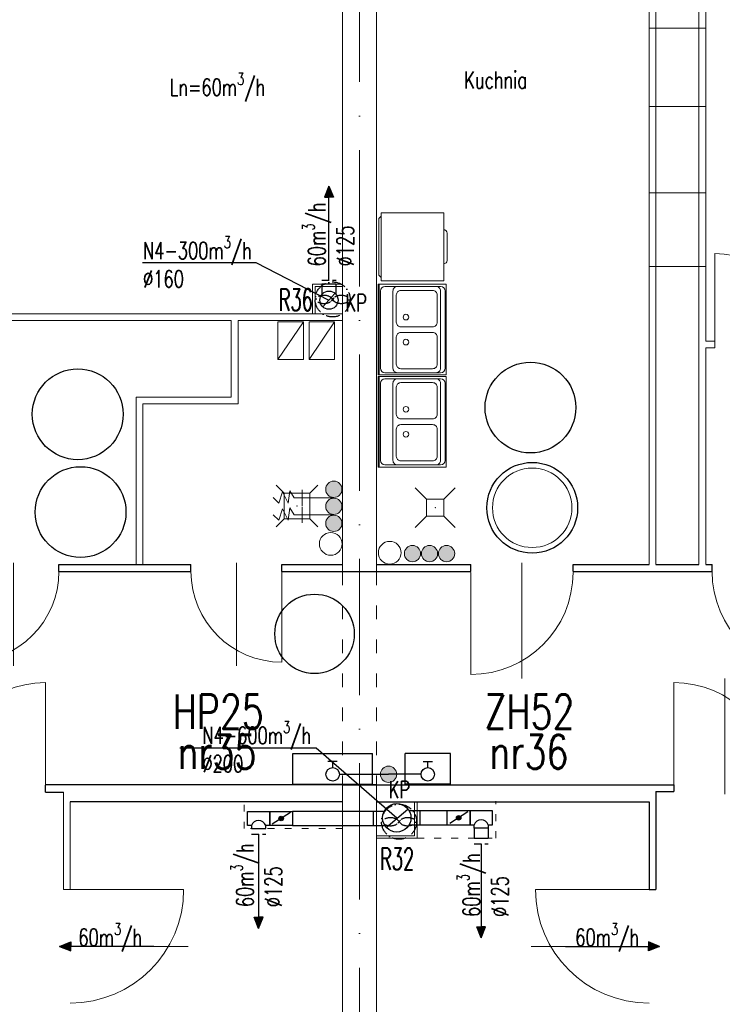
# Model space of a CAD drawing. Header units: millimetres. Extents: x -6513 to 30474, y -6915 to 65597.
# Tile 190 of 256: x 5525 to 6144, y 19490 to 20358. Entities that reach past the tile are written whole.
import ezdxf

# ---------------------------------------------------------------- set-up
doc = ezdxf.new("R2010")
doc.units = ezdxf.units.MM
for name, pattern in [('ACAD_ISO03W100', [30, 12, -18]), ('ACAD_ISO10W100', [18, 12, -3, 0, -3]), ('DASHED', [19.05, 12.7, -6.35])]:
    doc.linetypes.add(name, pattern=pattern)
doc.layers.get('0').update_dxf_attribs({"color": 8})
for name, color, linetype, lineweight in [('A_cienka', 8, 'Continuous', 5), ('A_linia przekroj', 8, 'Continuous', 25), ('A_osie', 8, 'ACAD_ISO10W100', 5), ('A_przerywana', 8, 'ACAD_ISO03W100', 5), ('A_widok', 8, 'Continuous', 13), ('CH-KS-WEWN-ISTN-PION-NR', 8, 'Continuous', 20), ('CH-KS-WEWN-ISTN-PRZYBORY', 8, 'Continuous', 9), ('CH-KS-WEWN-ISTN-WPUST', 8, 'Continuous', 13), ('CH-KS-WEWN-PION', 8, 'Continuous', 20), ('CH-KS-WEWN-PION-NR', 8, 'Continuous', 25), ('CH-KS-WEWN-WPUST', 8, 'Continuous', 20), ('CH-W-WEWN-INOX-BATERIE', 8, 'Continuous', 20), ('CH-W-WEWN-INOX-PION', 8, 'Continuous', 20), ('CH-W-WEWN-INOX-PION-NR', 8, 'Continuous', 25), ('CH-W-WEWN-PPOŻ-PION', 8, 'Continuous', 20), ('CH-W-WEWN-PPOŻ-PION-NR', 8, 'Continuous', 25), ('CH-W-WEWN-PPOŻ-WEWN-HP-NR', 8, 'Continuous', 25), ('CH-W-WEWN-PPOŻ-WEWN-HP-SZAFKA', 8, 'Continuous', 25), ('DB-WM-nawiew-opis', 8, 'Continuous', 25), ('DB-WM-nawiew-opis-odnośnik', 8, 'Continuous', 30), ('DB-WM-wywiew-opis', 8, 'Continuous', 25), ('DB_WM_nawiew', 8, 'Continuous', 30), ('E_technologia', 1, 'ACAD_ISO10W100', 30)]:
    doc.layers.add(name, color=color, linetype=linetype, lineweight=lineweight)
doc.layers.add('DB_WM_nawiew-opis', color=8, linetype='Continuous')
doc.styles.add('SIMPLEX7', font='SIMPLEX.SHX', dxfattribs={"width": 0.75, "oblique": 10})
doc.styles.add('SIMPLEXD', font='SIMPLEX.SHX', dxfattribs={"width": 0.6})
doc.styles.get("Standard").update_dxf_attribs({"font": 'txt.shx', "width": 0.9})

# ---------------------------------------------------------------- blocks, each defined once
blk = doc.blocks.new('drzwi schem')
at = {"color": 252}
blk.add_line((0, 0), (0, 1), dxfattribs=at)
at = {"color": 252, "ltscale": 10}
blk.add_line((0.5, -0.0928), (0.5, 1.0398), dxfattribs=at)
at = {"color": 252}
blk.add_arc((0, 0), 1, 0, 90, dxfattribs=at)
blk = doc.blocks.new('WP')
at = {"layer": 'CH-KS-WEWN-WPUST'}
for p, q in [((-18.32, 18.32), (-11.25, 11.25)), ((18.32, 18.32), (11.25, 11.25)), ((-11.25, 11.25), (11.25, 11.25)), ((-11.25, 11.25), (-11.25, -11.25)), ((11.25, 11.25), (11.25, -11.25)), ((-11.25, -11.25), (-18.32, -18.32)), ((-11.25, -11.25), (11.25, -11.25)), ((11.25, -11.25), (18.32, -18.32))]:
    blk.add_line(p, q, dxfattribs=at)
blk.add_point((0, 0), dxfattribs=at)
blk = doc.blocks.new('ZZ-80-60')
at = {"layer": 'CH-KS-WEWN-ISTN-PRZYBORY'}
for p, q in [((0, 59), (80, 59)), ((2, 5), (2, 54)), ((6, 58), (74, 58)), ((78, 54), (78, 5)), ((74, 1), (6, 1))]:
    blk.add_line(p, q, dxfattribs=at)
blk.add_lwpolyline([(80, 0), (0, 0), (0, 60), (80, 60)], close=True, dxfattribs=at)
for points in [[(78, 43), (78, 9, -0.414214), (74, 5), (6, 5, -0.414214), (2, 9), (2, 43, -0.414214), (6, 47), (74, 47, -0.414214)], [(33.5, 8), (9.5, 8, -0.414214), (5.5, 12), (5.5, 40, -0.414214), (9.5, 44), (33.5, 44, -0.414214), (37.5, 40), (37.5, 12, -0.414214)], [(46.5, 8), (70.5, 8, 0.414214), (74.5, 12), (74.5, 40, 0.414214), (70.5, 44), (46.5, 44, 0.414214), (42.5, 40), (42.5, 12, 0.414214)]]:
    blk.add_lwpolyline(points, format="xyb", close=True, dxfattribs=at)
for centre in [(29, 35.5), (51, 35.5)]:
    blk.add_circle(centre, 2.5, dxfattribs=at)
for centre, start, end in [((6, 54), 90, 180), ((74, 54), 0, 90), ((6, 5), 180, 270), ((74, 5), 270, 360)]:
    blk.add_arc(centre, 4, start, end, dxfattribs=at)
blk = doc.blocks.new('PR-60X60')
at = {"layer": 'CH-KS-WEWN-ISTN-PRZYBORY'}
for points in [[(0.42, 0.63), (0.18, 0.63)], [(0.03, 0.05), (0.05, 0.03), (0.55, 0.03), (0.57, 0.05)]]:
    blk.add_lwpolyline(points, dxfattribs=at)
blk.add_lwpolyline([(0.6, 0.05), (0.6, 0.6), (0, 0.6), (0, 0.05)], close=True, dxfattribs=at)
for centre, start, end in [((0.18, 0.6), 90, 180), ((0.42, 0.6), 0, 90)]:
    blk.add_arc(centre, 0.03, start, end, dxfattribs=at)
blk = doc.blocks.new('WP-istn')
at = {"layer": 'CH-KS-WEWN-ISTN-WPUST'}
for p, q in [((-7.5, 7.5), (-17.5, 17.5)), ((7.5, 7.5), (17.5, 17.5)), ((7.5, 7.5), (-7.5, 7.5)), ((-7.5, 7.5), (-7.5, -7.5)), ((7.5, -7.5), (7.5, 7.5)), ((-7.5, -7.5), (-17.5, -17.5)), ((-7.5, -7.5), (7.5, -7.5)), ((7.5, -7.5), (17.5, -17.5))]:
    blk.add_line(p, q, dxfattribs=at)
blk.add_point((0, 0), dxfattribs=at)
blk = doc.blocks.new('A$C2355049C')
at = {"layer": 'DB-WM-nawiew-opis-odnośnik'}
h = blk.add_hatch(color=256, dxfattribs=at)
h.paths.add_polyline_path([(0, -9.82), (3.94, -9.82), (0, 0)])
h.paths.add_polyline_path([(0, 0), (-3.94, -9.82), (0, -9.82)])
at = {"layer": 'DB-WM-nawiew-opis-odnośnik', "flags": 128}
for points in [[(0, 0), (-3.94, -9.82), (0, -9.82)], [(0, -82.94), (0, 0)], [(0, 0), (3.94, -9.82), (0, -9.82)]]:
    blk.add_lwpolyline(points, dxfattribs=at)

msp = doc.modelspace()

# ---------------------------------------------------------------- hatches: boundary and pattern name
at = {"layer": 'CH-W-WEWN-INOX-PION'}
h = msp.add_hatch(color=256, dxfattribs=at)
h.paths.add_polyline_path([(5809.028, 19944.009, -0.4180634), (5801.852, 19936.739, -0.4180634), (5794.676, 19944.009)])
h.paths.add_polyline_path([(5794.676, 19944.009, -0.4103742), (5801.852, 19951.091, -0.4103742), (5809.028, 19944.009)])
h = msp.add_hatch(color=256, dxfattribs=at)
h.paths.add_polyline_path([(5809.028, 19929.009, -0.4180634), (5801.852, 19921.739, -0.4180634), (5794.676, 19929.009)])
h.paths.add_polyline_path([(5794.676, 19929.009, -0.4103742), (5801.852, 19936.091, -0.4103742), (5809.028, 19929.009)])
h = msp.add_hatch(color=256, dxfattribs=at)
h.paths.add_polyline_path([(5809.028, 19914.009, -0.4180634), (5801.852, 19906.739, -0.4180634), (5794.676, 19914.009)])
h.paths.add_polyline_path([(5794.676, 19914.009, -0.4103742), (5801.852, 19921.091, -0.4103742), (5809.028, 19914.009)])
h = msp.add_hatch(color=256, dxfattribs=at)
h.paths.add_polyline_path([(5871.241, 19880.089, -0.4180634), (5863.97, 19887.265, -0.4180634), (5871.241, 19894.441)])
h.paths.add_polyline_path([(5871.241, 19894.441, -0.4103742), (5878.323, 19887.265, -0.4103742), (5871.241, 19880.089)])
h = msp.add_hatch(color=256, dxfattribs=at)
h.paths.add_polyline_path([(5871.241, 19880.089, -0.4180634), (5863.97, 19887.265, -0.4180634), (5871.241, 19894.441)])
h.paths.add_polyline_path([(5871.241, 19894.441, -0.4103742), (5878.323, 19887.265, -0.4103742), (5871.241, 19880.089)])
h = msp.add_hatch(color=256, dxfattribs=at)
h.paths.add_polyline_path([(5886.241, 19880.089, -0.4180634), (5878.97, 19887.265, -0.4180634), (5886.241, 19894.441)])
h.paths.add_polyline_path([(5886.241, 19894.441, -0.4103742), (5893.323, 19887.265, -0.4103742), (5886.241, 19880.089)])
h = msp.add_hatch(color=256, dxfattribs=at)
h.paths.add_polyline_path([(5886.241, 19880.089, -0.4180634), (5878.97, 19887.265, -0.4180634), (5886.241, 19894.441)])
h.paths.add_polyline_path([(5886.241, 19894.441, -0.4103742), (5893.323, 19887.265, -0.4103742), (5886.241, 19880.089)])
h = msp.add_hatch(color=256, dxfattribs=at)
h.paths.add_polyline_path([(5901.241, 19880.089, -0.4180634), (5893.97, 19887.265, -0.4180634), (5901.241, 19894.441)])
h.paths.add_polyline_path([(5901.241, 19894.441, -0.4103742), (5908.323, 19887.265, -0.4103742), (5901.241, 19880.089)])
h = msp.add_hatch(color=256, dxfattribs=at)
h.paths.add_polyline_path([(5901.241, 19880.089, -0.4180634), (5893.97, 19887.265, -0.4180634), (5901.241, 19894.441)])
h.paths.add_polyline_path([(5901.241, 19894.441, -0.4103742), (5908.323, 19887.265, -0.4103742), (5901.241, 19880.089)])
at = {"layer": 'CH-W-WEWN-PPOŻ-PION'}
h = msp.add_hatch(color=256, dxfattribs=at)
h.paths.add_polyline_path([(5842.897, 19692.868, 0.4180634), (5850.073, 19685.597, 0.4180634), (5857.249, 19692.868)])
h.paths.add_polyline_path([(5857.249, 19692.868, 0.4103742), (5850.073, 19699.95, 0.4103742), (5842.897, 19692.868)])
at = {"layer": 'DB_WM_nawiew'}
h = msp.add_hatch(color=256, dxfattribs=at)
edge = h.paths.add_edge_path()
edge.add_arc((5755.448, 19653.868), 2, 0, 360)
h = msp.add_hatch(color=256, dxfattribs=at)
edge = h.paths.add_edge_path()
edge.add_arc((5755.448, 19653.868), 2, 0, 360)
h = msp.add_hatch(color=256, dxfattribs=at)
edge = h.paths.add_edge_path()
edge.add_arc((5755.448, 19653.868), 2, 0, 360)
h = msp.add_hatch(color=256, dxfattribs=at)
edge = h.paths.add_edge_path()
edge.add_arc((5755.448, 19653.868), 2, 0, 360)
h = msp.add_hatch(color=256, dxfattribs=at)
edge = h.paths.add_edge_path()
edge.add_arc((5755.448, 19653.868), 2, 0, 360)
h = msp.add_hatch(color=256, dxfattribs=at)
edge = h.paths.add_edge_path()
edge.add_arc((5911.824, 19654.413), 2, 0, 360)
h = msp.add_hatch(color=256, dxfattribs=at)
edge = h.paths.add_edge_path()
edge.add_arc((5911.824, 19654.413), 2, 0, 360)

# ---------------------------------------------------------------- linework, layer by layer
at = {"layer": 'A_cienka'}
for p, q in [((6079.554, 20350.208), (6129.554, 20350.208)), ((6079.554, 20281.172), (6129.554, 20281.172)), ((6079.554, 20205.091), (6129.554, 20205.091)), ((6079.554, 20140.281), (6129.554, 20140.281)), ((5752.473, 20058.144), (5775.042, 20091.382)), ((5780.009, 20058.144), (5802.578, 20091.382))]:
    msp.add_line(p, q, dxfattribs=at)
for points in [[(5752.473, 20091.382), (5775.042, 20091.382), (5775.042, 20058.144), (5752.473, 20058.144)], [(5780.009, 20091.382), (5802.578, 20091.382), (5802.578, 20058.144), (5780.009, 20058.144)]]:
    msp.add_lwpolyline(points, close=True, dxfattribs=at)
at = {"layer": 'A_linia przekroj'}
for p, q in [((5559.599, 19877.577), (5675.974, 19877.577)), ((5559.599, 19871.577), (5559.599, 19877.577)), ((5559.599, 19871.577), (5675.974, 19871.577)), ((5675.974, 19871.577), (5675.974, 19877.577)), ((5755.974, 19877.577), (5809.554, 19877.577)), ((5755.974, 19871.577), (5755.974, 19877.577)), ((5755.974, 19871.577), (5835.974, 19871.577)), ((5809.554, 19871.577), (5922.596, 19871.577)), ((5839.554, 19877.577), (5922.596, 19877.577)), ((5922.596, 19871.577), (5922.596, 19877.577)), ((6012.596, 19877.577), (6079.554, 19877.577)), ((6012.596, 19871.577), (6012.596, 19877.577)), ((6012.596, 19871.577), (6135.106, 19871.577)), ((6085.554, 19877.577), (6123.554, 19877.577)), ((6129.554, 19877.577), (6135.106, 19877.577)), ((6135.106, 19871.577), (6135.106, 19877.577)), ((5839.554, 19683.577), (5547.768, 19683.577)), ((5547.768, 19677.135), (5547.768, 19683.135)), ((5809.554, 19683.577), (6101.339, 19683.577)), ((6101.339, 19683.577), (6101.339, 19677.577)), ((5547.768, 19677.135), (5563.554, 19677.135)), ((6085.554, 19677.602), (6085.554, 19591.161)), ((6085.554, 19677.602), (6101.339, 19677.602)), ((5809.554, 19668.577), (5569.554, 19668.577)), ((5839.554, 19668.577), (6079.554, 19668.577)), ((6079.554, 19668.577), (6079.554, 19591.161)), ((6079.554, 19591.161), (6085.554, 19591.161))]:
    msp.add_line(p, q, dxfattribs=at)
at = {"layer": 'A_osie', "ltscale": 10}
msp.add_line((5824.554, 19042.134), (5824.554, 20794.193), dxfattribs=at)
msp.add_line((5824.554, 19042.134), (5824.554, 20794.193), dxfattribs=at)
msp.add_line((5824.554, 19042.134), (5824.554, 20794.193), dxfattribs=at)
at = {"layer": 'A_przerywana', "linetype": 'ByBlock'}
for p, q in [((5809.554, 20124.577), (5783.054, 20124.577)), ((5783.054, 20124.577), (5783.054, 20098.577)), ((5809.554, 20122.577), (5785.554, 20122.577)), ((5785.554, 20122.577), (5785.554, 20098.577)), ((5872.828, 19638.577), (5872.828, 19668.577)), ((5872.847, 19638.577), (5872.828, 19668.577)), ((5875.328, 19638.577), (5875.328, 19668.577)), ((5875.328, 19636.577), (5875.328, 19668.577)), ((5869.554, 19638.577), (5839.554, 19638.577)), ((5872.847, 19638.577), (5839.554, 19638.577)), ((5875.328, 19636.577), (5839.554, 19636.577))]:
    msp.add_line(p, q, dxfattribs=at)
at = {"layer": 'A_przerywana'}
for p, q in [((5809.554, 19871.577), (5809.554, 19683.577)), ((5809.554, 19871.577), (5809.554, 19683.577)), ((5839.554, 19871.577), (5839.554, 19683.577)), ((5839.554, 19871.577), (5839.554, 19683.577))]:
    msp.add_line(p, q, dxfattribs=at)
at = {"layer": 'A_przerywana', "ltscale": 0.5}
for p, q in [((5722.778, 19644.868), (5722.778, 19668.577)), ((5944.478, 19636.577), (5944.478, 19668.984)), ((5809.554, 19644.868), (5722.778, 19644.868)), ((5875.328, 19636.577), (5944.478, 19636.577))]:
    msp.add_line(p, q, dxfattribs=at)
at = {"layer": 'A_widok', "ltscale": 5}
for p, q in [((5809.554, 19871.577), (5809.554, 20497.577)), ((5839.554, 19871.577), (5839.554, 20497.577)), ((6079.554, 20473.577), (6079.554, 19877.577)), ((6085.554, 20473.577), (6085.554, 19877.577)), ((6123.554, 20473.577), (6123.554, 19877.577)), ((6129.554, 20473.577), (6129.554, 20074.577)), ((5809.554, 19871.577), (5809.554, 20353.577)), ((5513.977, 20098.577), (5809.554, 20098.577)), ((5675.216, 20098.577), (5711.455, 20098.577)), ((5411.644, 20092.577), (5711.455, 20092.577)), ((5711.455, 20092.577), (5711.455, 20025.095)), ((5717.455, 20092.577), (5809.554, 20092.577)), ((5717.455, 20092.577), (5717.455, 20019.095)), ((6129.554, 20074.577), (6137.46, 20074.577)), ((6137.46, 20068.577), (6137.46, 20074.577)), ((6129.554, 20068.577), (6129.554, 19877.577)), ((6129.554, 20068.577), (6137.46, 20068.577)), ((5711.455, 20025.095), (5627.609, 20025.095)), ((5627.609, 20025.095), (5627.609, 19877.577)), ((5711.455, 20019.095), (5633.609, 20019.095)), ((5633.609, 20019.095), (5633.609, 19877.577)), ((5711.455, 20019.095), (5717.455, 20019.095)), ((5809.554, 19057.577), (5809.554, 19683.577)), ((5839.554, 19057.577), (5839.554, 19683.577)), ((5563.554, 19677.135), (5563.554, 19591.161)), ((5569.554, 19668.577), (5569.554, 19591.161)), ((5563.554, 19591.161), (5569.554, 19591.161)), ((5809.554, 19315.57), (5809.554, 19563.577))]:
    msp.add_line(p, q, dxfattribs=at)
at = {"layer": 'CH-KS-WEWN-ISTN-PION-NR', "extrusion": (-1.29885e-05, -7.54363e-06, 1)}
msp.add_circle((5976.615, 19927.592, -0.228), 35, dxfattribs=at)
at = {"layer": 'CH-KS-WEWN-PION', "extrusion": (7.54363e-06, -1.29885e-05, 1)}
msp.add_circle((5799.091, 19895.772, -0.215), 9.967, dxfattribs=at)
at = {"layer": 'CH-KS-WEWN-PION', "extrusion": (-7.54363e-06, -1.29885e-05, 1)}
msp.add_circle((5851.073, 19888.045, -0.302), 9.967, dxfattribs=at)
at = {"layer": 'CH-KS-WEWN-PION-NR', "extrusion": (-1.29885e-05, -7.54363e-06, 1)}
for centre in [(5976.615, 19927.592, -0.228), (5578.709, 19923.831, -0.223)]:
    msp.add_circle(centre, 40, dxfattribs=at)
at = {"layer": 'CH-W-WEWN-INOX-BATERIE'}
for p, q in [((5753.425, 19931.683), (5756.616, 19941.689)), ((5761.723, 19931.683), (5756.616, 19941.689)), ((5761.723, 19931.683), (5762.999, 19942.541)), ((5767.041, 19936.367), (5762.999, 19942.541)), ((5773.852, 19929.453), (5773.852, 19943.453)), ((5753.425, 19931.683), (5748.532, 19936.58)), ((5766.852, 19936.453), (5801.852, 19936.453)), ((5753.425, 19916.607), (5748.532, 19921.503)), ((5753.425, 19916.607), (5756.616, 19926.613)), ((5761.723, 19916.607), (5756.616, 19926.613)), ((5761.723, 19916.607), (5762.999, 19927.465)), ((5767.041, 19921.29), (5762.999, 19927.465)), ((5766.852, 19921.377), (5801.852, 19921.377)), ((5773.852, 19914.377), (5773.852, 19928.377))]:
    msp.add_line(p, q, dxfattribs=at)
at = {"layer": 'CH-W-WEWN-INOX-PION'}
for centre in [(5801.852, 19943.915), (5801.852, 19928.915), (5801.852, 19913.915), (5871.147, 19887.265), (5871.147, 19887.265), (5886.147, 19887.265), (5886.147, 19887.265), (5901.147, 19887.265), (5901.147, 19887.265)]:
    msp.add_circle(centre, 7.176, dxfattribs=at)
at = {"layer": 'CH-W-WEWN-INOX-PION-NR', "ltscale": 10, "extrusion": (-1.29885e-05, -7.54363e-06, 1)}
for centre in [(5975.116, 20015.913, -0.229), (5576.216, 20010.02, -0.223)]:
    msp.add_circle(centre, 40, dxfattribs=at)
at = {"layer": 'CH-W-WEWN-PPOŻ-PION'}
msp.add_circle((5850.073, 19692.774, 0), 7.176, dxfattribs=at)
at = {"layer": 'CH-W-WEWN-PPOŻ-PION-NR', "ltscale": 10, "extrusion": (-1.29885e-05, -7.54363e-06, 1)}
msp.add_circle((5784.846, 19816.481, -0.225), 35, dxfattribs=at)
at = {"layer": 'CH-W-WEWN-PPOŻ-WEWN-HP-SZAFKA', "ltscale": 10}
for p, q in [((5765.839, 19684.099), (5765.839, 19711.099)), ((5765.839, 19711.099), (5835.839, 19711.099)), ((5835.839, 19684.099), (5835.839, 19711.099)), ((5864.606, 19684.099), (5864.606, 19711.099)), ((5904.606, 19711.099), (5864.606, 19711.099)), ((5904.606, 19684.099), (5904.606, 19711.099)), ((5804.779, 19704.061), (5796.541, 19704.061)), ((5800.839, 19698.696), (5800.839, 19704.061)), ((5880.665, 19704.061), (5888.904, 19704.061)), ((5884.606, 19698.696), (5884.606, 19704.061)), ((5806.761, 19692.774, 0), (5850.073, 19692.774, 0)), ((5878.683, 19692.774, 0), (5850.073, 19692.774, 0)), ((5765.839, 19684.099), (5835.839, 19684.099)), ((5904.606, 19684.099), (5864.606, 19684.099))]:
    msp.add_line(p, q, dxfattribs=at)
for centre in [(5800.839, 19692.774), (5884.606, 19692.774)]:
    msp.add_circle(centre, 5.923, dxfattribs=at)
at = {"layer": 'DB-WM-nawiew-opis'}
for points in [[(5633.154, 20143.695), (5733.183, 20143.695), (5797.554, 20110.577)], [(5666.144, 19716.145), (5786.301, 19716.145), (5857.324, 19654.413)]]:
    msp.add_lwpolyline(points, dxfattribs=at)
at = {"layer": 'DB_WM_nawiew', "linetype": 'DASHED', "ltscale": 0.5}
for points in [[(5791.283, 20128.108), (5803.783, 20128.108)], [(5729.348, 19639.868), (5741.848, 19639.868)], [(5925.404, 19631.518), (5937.904, 19631.518)]]:
    msp.add_lwpolyline(points, dxfattribs=at)
at = {"layer": 'DB_WM_nawiew'}
for points in [[(5803.805, 20115.569), (5803.805, 20124.577), (5791.305, 20124.577), (5791.305, 20115.572)], [(5792.243, 20104.593), (5802.864, 20116.56)], [(5792.243, 20104.593), (5802.864, 20116.56)], [(5792.243, 20104.593), (5802.864, 20116.56)], [(5848.031, 19646.03), (5867.168, 19662.117)], [(5725.748, 19660.118), (5745.448, 19660.118), (5745.448, 19647.618), (5741.848, 19647.618)], [(5729.348, 19647.618), (5725.748, 19647.618), (5725.748, 19660.118)], [(5725.748, 19660.118), (5745.448, 19660.118), (5745.448, 19647.618), (5741.848, 19647.618)], [(5729.348, 19647.618), (5725.748, 19647.618), (5725.748, 19660.118)], [(5725.748, 19660.118), (5745.448, 19660.118), (5745.448, 19647.618), (5741.848, 19647.618)], [(5729.348, 19647.618), (5725.748, 19647.618), (5725.748, 19660.118)], [(5725.748, 19660.118), (5745.448, 19660.118), (5745.448, 19647.618), (5741.848, 19647.618)], [(5729.348, 19647.618), (5725.748, 19647.618), (5725.748, 19660.118)], [(5725.748, 19660.118), (5745.448, 19660.118), (5745.448, 19647.618), (5741.848, 19647.618)], [(5729.348, 19647.618), (5725.748, 19647.618), (5725.748, 19660.118)], [(5765.448, 19647.618), (5745.448, 19647.618), (5745.448, 19660.118), (5765.448, 19660.118)], [(5765.448, 19647.618), (5745.448, 19647.618), (5745.448, 19660.118), (5765.448, 19660.118)], [(5765.448, 19647.618), (5745.448, 19647.618), (5745.448, 19660.118), (5765.448, 19660.118)], [(5765.448, 19647.618), (5745.448, 19647.618), (5745.448, 19660.118), (5765.448, 19660.118)], [(5765.448, 19647.618), (5745.448, 19647.618), (5745.448, 19660.118), (5765.448, 19660.118)], [(5763.677, 19659.011), (5747.556, 19648.936)], [(5763.677, 19659.011), (5747.556, 19648.936)], [(5763.677, 19659.011), (5747.556, 19648.936)], [(5763.677, 19659.011), (5747.556, 19648.936)], [(5763.677, 19659.011), (5747.556, 19648.936)], [(5782.924, 19660.118), (5765.448, 19660.118), (5765.448, 19647.618), (5782.351, 19647.618)], [(5787.813, 19660.118), (5765.448, 19660.118), (5765.448, 19647.618), (5788.688, 19647.618)], [(5782.924, 19660.118), (5765.448, 19660.118), (5765.448, 19647.618), (5782.351, 19647.618)], [(5784.906, 19660.118), (5765.448, 19660.118), (5765.448, 19647.618), (5785.536, 19647.618)], [(5846.202, 19660.118), (5765.448, 19660.118), (5765.448, 19647.618), (5846.832, 19647.618)], [(5836.824, 19647.618), (5836.824, 19660.118)], [(5868.149, 19648.163), (5921.824, 19648.163), (5921.824, 19660.663), (5868.149, 19660.663)], [(5877.824, 19648.163), (5877.824, 19660.663)], [(5901.824, 19648.163), (5921.824, 19648.163), (5921.824, 19660.663), (5901.824, 19660.663)], [(5901.824, 19648.163), (5901.824, 19660.663)], [(5920.053, 19659.556), (5903.931, 19649.48)], [(5920.053, 19659.556), (5903.931, 19649.48)], [(5941.524, 19660.663), (5921.824, 19660.663), (5921.824, 19648.163), (5925.424, 19648.163)], [(5941.524, 19660.663), (5921.824, 19660.663), (5921.824, 19648.163), (5925.424, 19648.163)], [(5937.924, 19648.163), (5941.524, 19648.163), (5941.524, 19660.663)], [(5937.924, 19648.163), (5941.524, 19648.163), (5941.524, 19660.663)], [(5729.348, 19647.618), (5729.348, 19644.868), (5741.848, 19644.868), (5741.848, 19647.618)], [(5729.348, 19647.618), (5729.348, 19644.868), (5741.848, 19644.868), (5741.848, 19647.618)], [(5729.348, 19647.618), (5729.348, 19644.868), (5741.848, 19644.868), (5741.848, 19647.618)], [(5729.348, 19647.618), (5729.348, 19644.868), (5741.848, 19644.868), (5741.848, 19647.618)], [(5729.348, 19647.618), (5729.348, 19644.868), (5741.848, 19644.868), (5741.848, 19647.618)], [(5729.348, 19644.868), (5741.848, 19644.868)], [(5937.924, 19648.163), (5937.924, 19645.413), (5925.424, 19645.413), (5925.424, 19648.163)], [(5937.924, 19648.163), (5937.924, 19645.413), (5925.424, 19645.413), (5925.424, 19648.163)], [(5925.424, 19645.413), (5925.424, 19636.458)], [(5937.924, 19645.413), (5937.924, 19636.458)], [(5925.424, 19636.458), (5937.924, 19636.458)]]:
    msp.add_lwpolyline(points, dxfattribs=at)
at = {"layer": 'DB_WM_nawiew', "color": 1}
for centre, radius in [((5797.554, 20110.577), 8), ((5797.554, 20110.577), 8), ((5797.554, 20110.577), 8), ((5857.324, 19654.413), 12.5)]:
    msp.add_circle(centre, radius, dxfattribs=at)
at = {"layer": 'DB_WM_nawiew'}
for centre in [(5755.448, 19653.868), (5755.448, 19653.868), (5755.448, 19653.868), (5755.448, 19653.868), (5755.448, 19653.868), (5911.824, 19654.413), (5911.824, 19654.413)]:
    msp.add_circle(centre, 2, dxfattribs=at)
for centre in [(5931.674, 19645.933), (5931.674, 19645.933), (5735.598, 19645.388), (5735.598, 19645.388), (5735.598, 19645.388), (5735.598, 19645.388), (5735.598, 19645.388)]:
    msp.add_arc(centre, 6.636, 19.636833, 160.363167, dxfattribs=at)
at = {"layer": 'E_technologia'}
for p, q in [((5799.594, 20112.6), (5801.999, 20109.821)), ((5801.999, 20112.6), (5799.594, 20109.821)), ((5858.123, 19652.348), (5860.527, 19649.569)), ((5860.527, 19652.348), (5858.123, 19649.569))]:
    msp.add_line(p, q, dxfattribs=at)
for centre in [(5800.797, 20111.21), (5859.325, 19650.959)]:
    msp.add_circle(centre, 15.427, dxfattribs=at)
for centre, start_param, end_param in [((5793.17, 20111.21), 3.5498657, 9.0165049), ((5808.423, 20111.21), 0.408273, 5.8749123), ((5851.698, 19650.959), 3.5498657, 9.0165049), ((5866.952, 19650.959), 0.408273, 5.8749123)]:
    msp.add_ellipse(centre, major_axis=(-7, 0), ratio=0.5, start_param=start_param, end_param=end_param, dxfattribs=at)

# ---------------------------------------------------------------- block references
at = {"layer": 'A_cienka', "xscale": 80, "yscale": 80, "zscale": 80}
msp.add_blockref('drzwi schem', (6137.46, 20071.577), dxfattribs=at)
at = {"layer": 'A_cienka', "yscale": 100, "zscale": 100}
for p, xscale, rotation in [((5569.554, 19591.161), 100, 270), ((6079.554, 19591.161), -100, 89.99999999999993)]:
    msp.add_blockref('drzwi schem', p, dxfattribs=dict(at, xscale=xscale, rotation=rotation))
at = {"layer": 'A_widok', "ltscale": 5}
for p, xscale, yscale, zscale, rotation in [((5479.599, 19871.577), -80, 80, 80, 180.0000000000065), ((5755.974, 19871.577), 80, 80, 80, 180.0000000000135), ((5922.596, 19870.734), -90, 90, 90, 180), ((6225.106, 19871.577), 90, 90, 90, 179.9999999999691), ((5547.768, 19683.577), -90, 90, 90, 359.9999999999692)]:
    msp.add_blockref('drzwi schem', p, dxfattribs=dict(at, xscale=xscale, yscale=yscale, zscale=zscale, rotation=rotation))
at = {"layer": 'A_widok', "ltscale": 5, "xscale": 90, "yscale": 90, "zscale": 90}
msp.add_blockref('drzwi schem', (6101.339, 19683.577), dxfattribs=at)
at = {"layer": 'CH-KS-WEWN-ISTN-PRZYBORY', "xscale": 100, "yscale": 100, "zscale": 100, "rotation": 270}
msp.add_blockref('PR-60X60', (5838.624, 20187.646), dxfattribs=at)
at = {"layer": 'CH-KS-WEWN-ISTN-PRZYBORY', "rotation": 90}
for p in [(5900.913, 20044.635), (5900.913, 19963.392)]:
    msp.add_blockref('ZZ-80-60', p, dxfattribs=at)
at = {"layer": 'CH-KS-WEWN-ISTN-WPUST'}
msp.add_blockref('WP-istn', (5891.133, 19927.837), dxfattribs=at)
at = {"layer": 'CH-KS-WEWN-WPUST', "ltscale": 10}
msp.add_blockref('WP', (5769.337, 19929.223), dxfattribs=at)
at = {"layer": 'DB_WM_nawiew'}
msp.add_blockref('A$C2355049C', (5797.554, 20211.044), dxfattribs=at)
for p, rotation in [((5735.598, 19556.933), 180), ((5931.654, 19548.583), 180), ((5560.275, 19541.161), 90)]:
    msp.add_blockref('A$C2355049C', p, dxfattribs=dict(at, rotation=rotation))
at = {"layer": 'DB_WM_nawiew', "xscale": -1, "rotation": 270}
msp.add_blockref('A$C2355049C', (6088.832, 19541.161), dxfattribs=at)

# ---------------------------------------------------------------- texts
at = {"layer": 'CH-W-WEWN-PPOŻ-WEWN-HP-NR', "ltscale": 10, "style": 'SIMPLEX7', "width": 0.75}
for s, p in [('HP25', (5660.031, 19732.96, 0)), ('ZH52', (5934.771, 19732.96, 0)), ('nr35', (5664.277, 19697.497, 0)), ('nr36', (5939.018, 19697.497, 0))]:
    msp.add_text(s, height=30, dxfattribs=at).set_placement(p)
at = {"layer": 'DB-WM-nawiew-opis', "char_height": 15, "width": 37.14159, "attachment_point": 1, "rotation": 90}
for insert in [(5774.282, 20140.305), (5710.964, 19575.683), (5910.522, 19567.015)]:
    msp.add_mtext('\\A1;{\\Fsimplex|c238;\\W0.7;60m\\H0.7x;\\S3^ ;\\H1.4286x;/h\\P%%C125}', dxfattribs=dict(at, insert=insert))
at = {"layer": 'DB-WM-nawiew-opis', "char_height": 15, "width": 37.14159, "attachment_point": 1}
for s, insert in [('\\A1;{\\Fsimplex|c238;\\W0.7;N4-300m\\H0.7x;\\S3^ ;\\H1.4286x;/h\\P%%C160}', (5633.763, 20166.883)), ('\\A1;{\\Fsimplex|c238;\\W0.7;N4-600m\\H0.7x;\\S3^ ;\\H1.4286x;/h\\P%%C200}', (5686.021, 19739.642)), ('\\A1;{\\Fsimplex|c238;\\W0.7;60m\\H0.7x;\\S3^ ;\\H1.4286x;/h}', (5576.77, 19561.693)), ('\\A1;{\\Fsimplex|c238;\\W0.7;60m\\H0.7x;\\S3^ ;\\H1.4286x;/h}', (6014.576, 19561.693))]:
    msp.add_mtext(s, dxfattribs=dict(at, insert=insert))
at = {"layer": 'DB-WM-wywiew-opis', "color": 1, "char_height": 15, "width": 37.14159, "attachment_point": 1}
for insert in [(5812.113, 20115.732), (5850.239, 19686.781)]:
    msp.add_mtext('\\A1;{\\Fsimplex|c238;\\W0.7;KP}', dxfattribs=dict(at, insert=insert))
at = {"layer": 'DB_WM_nawiew-opis', "char_height": 15, "width": 37.14159, "attachment_point": 1}
for s, insert in [('\\A1;{\\Fsimplex|c238;\\W0.7;Kuchnia}', (5916.746, 20312.116)), ('\\A1;{\\Fsimplex|c238;\\W0.7;Ln=60m\\H0.7x;\\S3^ ;\\H1.4286x;/h}', (5657.307, 20310.76))]:
    msp.add_mtext(s, dxfattribs=dict(at, insert=insert))
at = {"layer": 'E_technologia', "style": 'SIMPLEXD', "width": 0.6}
for s, p in [('R36', (5753.249, 20101.286)), ('R32', (5842.544, 19608.624))]:
    msp.add_text(s, height=19.2, dxfattribs=at).set_placement(p)

doc.saveas('drawing.dxf')
